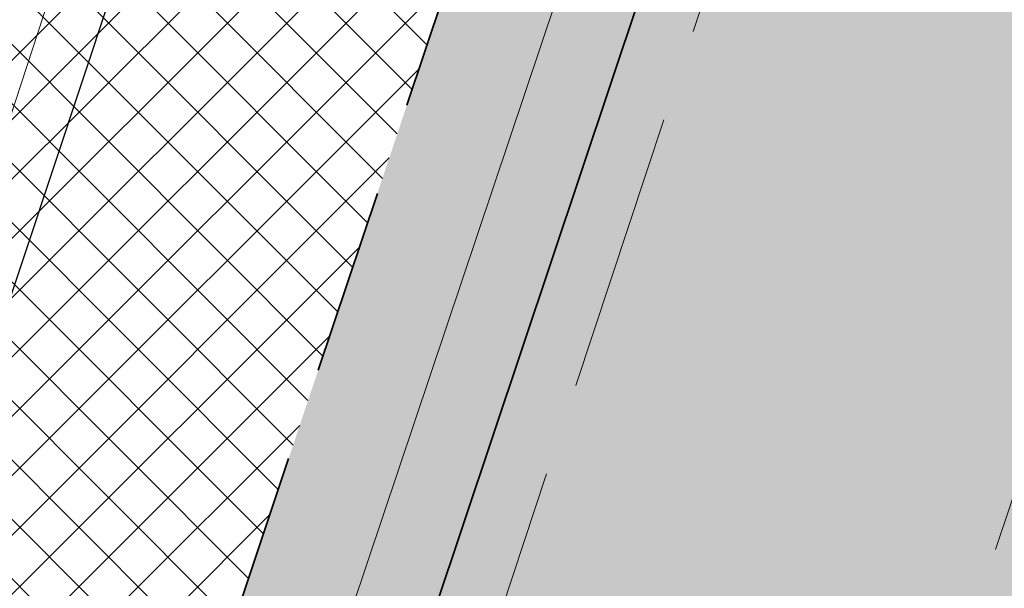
# Model space of a CAD drawing. Header units: metres. Extents: x 6599594 to 6600699, y 5687867 to 5691114.
# Tile 224 of 256: x 6599973.14 to 6599978.42, y 5688941.25 to 5688944.3. Entities that reach past the tile are written whole.
import ezdxf

# ---------------------------------------------------------------- set-up
doc = ezdxf.new("R2010")
doc.units = ezdxf.units.M
doc.header["$MEASUREMENT"] = 0
for name, pattern in [('1', [0]), ('3_EGJE', [2.5, 1.5, -0.3700000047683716, 0.2600001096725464, -0.369999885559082]), ('BUG', [1.5, 1, -0.5]), ('GUK', [2, 1.5, -0.5]), ('GUZ', [1, 0.5, -0.5]), ('L_0_04', [1.5, 1, -0.5]), ('L_0_06', [2, 1.5, -0.5])]:
    doc.linetypes.add(name, pattern=pattern)
for name, color, linetype, lineweight in [('_kolor chodnik', 50, '1', 5), ('_kolor jezdnia', 4, '1', 0), ('_kolor pobocze', 211, '1', 5), ('_kolor zjazdy kostka', 7, '1', 5), ('_kolor ścieżka @ 1', 10, '1', 0), ('_kraweznik', 7, 'CONTINUOUS', 35), ('_kraweznik niski', 150, 'CONTINUOUS', 35), ('_obrzeze', 10, 'BUG', 35), ('_os', 7, '3_EGJE', 13), ('Dzialki', 130, '1', 30), ('Kontury', 252, 'GUK', 9), ('OT_Komunikacja', 7, 'CONTINUOUS', 0), ('OT_ZagospodarowanieTerenu', 7, 'CONTINUOUS', 0), ('Uzytki', 252, 'GUZ', 9)]:
    doc.layers.add(name, color=color, linetype=linetype, lineweight=lineweight)
pattern_1 = [(45, (0, 0), (-0.1414213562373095, 0.1414213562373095), []), (135, (0, 0), (-0.1414213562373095, -0.1414213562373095), [])]

msp = doc.modelspace()

# ---------------------------------------------------------------- hatches: boundary and pattern name
at = {"layer": '_kolor chodnik'}
h = msp.add_hatch(dxfattribs=at)
h.set_pattern_fill('ANSI37', color=256, scale=1.6)
h.set_pattern_definition(pattern_1)
h.paths.add_polyline_path([(6599849.938171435, 5688542.085872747), (6599852.232147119, 5688548.938742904), (6599853.573135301, 5688548.489851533), (6599853.827082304, 5688549.248475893), (6599851.793849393, 5688549.929093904), (6599849.895278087, 5688548.982823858), (6599847.823506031, 5688542.793750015)])
edge = h.paths.add_edge_path()
edge.add_line((6600018.106075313, 5689087.454911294), (6600022.42781917, 5689091.229234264))
edge.add_line((6600022.42781917, 5689091.229234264), (6600020.233254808, 5689093.742094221))
edge.add_line((6600020.233254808, 5689093.742094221), (6600017.159471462, 5689091.057656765))
edge.add_arc((6600023.275194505, 5689085.385140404), 8.34143334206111, 137.1531558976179, 148.8016577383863)
edge.add_line((6600016.140105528, 5689089.706021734), (6600018.106075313, 5689087.454911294))
h.paths.add_polyline_path([(6600038.501784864, 5689187.59229436), (6600037.906968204, 5689187.700586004), (6600037.638296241, 5689186.224843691), (6600038.240083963, 5689186.115282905)])
h.paths.add_polyline_path([(6600069.098302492, 5689360.276020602), (6600068.321239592, 5689360.413462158), (6600068.064048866, 5689358.936495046), (6600068.836639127, 5689358.799546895)])
h.paths.add_polyline_path([(6600082.393785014, 5689362.950258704), (6600082.941124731, 5689366.103121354), (6600081.481377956, 5689366.361351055), (6600080.923159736, 5689363.210828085)])
h.paths.add_polyline_path([(6600074.022236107, 5689388.065861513), (6600072.983907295, 5689388.249860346), (6600072.723374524, 5689386.772538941), (6600073.760538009, 5689386.588865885)])
h.paths.add_polyline_path([(6600105.602402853, 5689486.45426531), (6600106.738797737, 5689489.760539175), (6600105.28818975, 5689490.281952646), (6600104.132785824, 5689486.965912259)])
h.paths.add_polyline_path([(6600132.519778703, 5689678.737346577), (6600131.636986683, 5689678.922259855), (6600131.330470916, 5689677.453953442), (6600132.212256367, 5689677.269208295)])
h.paths.add_polyline_path([(6600156.649397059, 5689798.7449027), (6600156.48800471, 5689797.95886096), (6600157.450195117, 5689797.757316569), (6600157.615023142, 5689798.542205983)])
h.paths.add_polyline_path([(6600189.055358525, 5689948.643107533), (6600187.902868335, 5689948.884512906), (6600187.600024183, 5689947.417400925), (6600188.748131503, 5689947.176379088)])
edge = h.paths.add_edge_path()
edge.add_line((6600204.459383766, 5690032.969035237), (6600204.153258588, 5690031.227801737))
edge.add_arc((6600202.328347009, 5690027.299936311), 4.331100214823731, 41.853001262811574, 65.08011546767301, ccw=False)
edge.add_arc((6600032.903931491, 5690051.979071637), 174.020003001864, 352.8070218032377, 353.495463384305)
edge.add_arc((6600202.372679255, 5690027.343587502), 5.999999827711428, 55.12102442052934, 69.64815978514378)
edge = h.paths.add_edge_path()
edge.add_line((6600205.046027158, 5690040.265402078), (6600204.972740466, 5690038.483452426))
edge.add_arc((6600203.986269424, 5690044.401803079), 5.999999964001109, 279.4630688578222, 294.9140560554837)
edge.add_line((6600206.513819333, 5690038.960158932), (6600206.607027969, 5690041.030672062))
edge.add_arc((6600203.986269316, 5690044.401803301), 4.270000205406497, 284.3702444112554, 307.86193139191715, ccw=False)
edge = h.paths.add_edge_path()
edge.add_arc((6600203.547470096, 5690044.558759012), 6.446878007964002, 324.43500910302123, 356.20133685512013, ccw=False)
edge.add_arc((6600203.986269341, 5690044.401803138), 6.000000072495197, 323.2169970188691, 357.4193489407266)
h.paths.add_polyline_path([(6600208.910055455, 5690121.713696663), (6600208.146285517, 5690121.748120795), (6600207.125602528, 5690121.794124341), (6600209.971605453, 5690121.665851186)])
edge = h.paths.add_edge_path()
edge.add_line((6600238.769818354, 5690481.648294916), (6600240.338176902, 5690490.87374652))
edge.add_line((6600240.338176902, 5690490.87374652), (6600241.251295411, 5690510.829461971))
edge.add_line((6600241.251295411, 5690510.829461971), (6600239.524022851, 5690510.928942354))
edge.add_line((6600239.524022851, 5690510.928942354), (6600238.633343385, 5690491.167757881))
edge.add_line((6600238.633343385, 5690491.167757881), (6600234.579716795, 5690467.661262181))
edge.add_line((6600234.579716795, 5690467.661262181), (6600234.449796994, 5690464.966873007))
edge.add_arc((6600242.443669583, 5690464.607462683), 8.001948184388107, 177.4256737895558, 268.2543056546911)
edge.add_line((6600242.199903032, 5690456.609228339), (6600242.216657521, 5690457.359274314))
edge.add_line((6600242.216657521, 5690457.359274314), (6600242.305257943, 5690458.836738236))
edge.add_arc((6600242.444504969, 5690464.607952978), 5.772894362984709, 177.0298084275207, 268.6178439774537, ccw=False)
edge.add_line((6600236.679365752, 5690464.907083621), (6600236.951876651, 5690470.95443634))
edge.add_line((6600236.951876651, 5690470.95443634), (6600238.15078669, 5690478.210832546))
edge.add_line((6600238.15078669, 5690478.210832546), (6600238.769818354, 5690481.648294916))
h.paths.add_polyline_path([(6600238.769818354, 5690481.648294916), (6600238.15078669, 5690478.210832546), (6600239.670056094, 5690477.930590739), (6600240.266710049, 5690481.376366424)])
edge = h.paths.add_edge_path()
edge.add_line((6600223.366500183, 5690460.339976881), (6600223.278629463, 5690457.997544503))
edge.add_arc((6600220.967166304, 5690465.656339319), 7.999999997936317, 286.7940807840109, 300.2738222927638)
edge.add_line((6600225.000231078, 5690458.747331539), (6600225.240084, 5690461.623695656))
edge.add_arc((6600221.105749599, 5690465.648640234), 5.76999998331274, 293.06724424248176, 315.7681070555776, ccw=False)
edge = h.paths.add_edge_path()
edge.add_arc((6600220.025145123, 5690444.676291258), 5.770000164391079, 37.996647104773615, 59.94382588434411, ccw=False)
edge.add_line((6600224.572175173, 5690448.22839199), (6600224.817793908, 5690451.081798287))
edge.add_arc((6600220.025145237, 5690444.676291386), 7.999999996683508, 53.19588653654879, 68.15166733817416)
edge.add_line((6600223.00235276, 5690452.101669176), (6600222.91504296, 5690449.670427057))
edge = h.paths.add_edge_path()
edge.add_arc((6600221.105749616, 5690465.648640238), 7.999999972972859, 328.0222308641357, 357.0132597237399)
edge.add_line((6600229.094882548, 5690465.23180147), (6600229.218816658, 5690467.593604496))
edge.add_line((6600229.218816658, 5690467.593604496), (6600228.218919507, 5690467.645774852))
edge.add_line((6600228.218919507, 5690467.645774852), (6600227.891778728, 5690461.411918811))
h.paths.add_polyline_path([(6600200.980142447, 5690012.236744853), (6600202.317278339, 5690011.956662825), (6600202.522293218, 5690012.935421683), (6600201.182321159, 5690013.216097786)])
h.paths.add_polyline_path([(6600196.457878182, 5689983.98337835), (6600195.202332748, 5689984.246370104), (6600194.899091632, 5689982.777335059), (6600196.150355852, 5689982.515240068)])
edge = h.paths.add_edge_path()
edge.add_line((6600112.305909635, 5689517.991018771), (6600112.691041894, 5689519.807934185))
edge.add_line((6600112.691041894, 5689519.807934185), (6600113.245521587, 5689522.423769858))
edge.add_line((6600113.245521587, 5689522.423769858), (6600111.553124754, 5689522.782507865))
edge.add_line((6600111.553124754, 5689522.782507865), (6600107.405864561, 5689503.21722655))
edge.add_line((6600107.405864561, 5689503.21722655), (6600099.494506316, 5689480.361667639))
edge.add_line((6600099.494506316, 5689480.361667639), (6600099.182814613, 5689478.891218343))
edge.add_arc((6600107.008997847, 5689477.232359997), 8.000059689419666, 168.0325629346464, 257.7529108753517)
edge.add_line((6600105.311960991, 5689469.414366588), (6600105.784990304, 5689471.593619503))
edge.add_arc((6600107.008927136, 5689477.232314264), 5.769999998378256, 168.0321375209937, 257.7533362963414, ccw=False)
edge.add_line((6600101.364343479, 5689478.42879883), (6600101.647245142, 5689479.76342708))
edge.add_line((6600101.647245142, 5689479.76342708), (6600104.132785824, 5689486.965912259))
edge.add_line((6600104.132785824, 5689486.965912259), (6600105.28818975, 5689490.281952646))
edge.add_line((6600105.28818975, 5689490.281952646), (6600108.240043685, 5689498.809726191))
edge.add_line((6600108.240043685, 5689498.809726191), (6600112.305909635, 5689517.991018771))
h.paths.add_polyline_path([(6600136.009573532, 5689645.499114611), (6600138.333647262, 5689645.012304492), (6600138.661671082, 5689646.578318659), (6600134.869459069, 5689647.372651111)])
at = {"layer": '_kolor jezdnia'}
h = msp.add_hatch(dxfattribs=at)
h.set_pattern_fill('ANSI37', color=4, scale=3.5)
h.set_pattern_definition([(45, (0, 0), (-0.3093592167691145, 0.3093592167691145), []), (135, (0, 0), (-0.3093592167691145, -0.3093592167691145), [])])
edge = h.paths.add_edge_path()
edge.add_line((6599833.066047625, 5688539.933393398), (6599850.649511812, 5688527.983462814))
edge.add_arc((6599857.337592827, 5688536.653968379), 10.95025544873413, 169.5012687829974, 232.3548431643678, ccw=False)
edge.add_arc((6599858.085851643, 5688536.618142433), 11.69295282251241, 162.2507788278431, 169.9967502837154, ccw=False)
edge.add_line((6599846.949484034, 5688540.182754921), (6599847.823506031, 5688542.793750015))
edge.add_line((6599847.823506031, 5688542.793750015), (6599849.895278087, 5688548.982823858))
edge.add_line((6599849.895278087, 5688548.982823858), (6599852.434748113, 5688556.56906746))
edge.add_line((6599852.434748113, 5688556.56906746), (6599928.48625871, 5688783.760284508))
edge.add_line((6599928.48625871, 5688783.760284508), (6599931.025728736, 5688791.34652811))
edge.add_line((6599931.025728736, 5688791.34652811), (6599996.657773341, 5688987.411326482))
edge.add_line((6599996.657773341, 5688987.411326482), (6599999.197243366, 5688994.997570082))
edge.add_line((6599999.197243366, 5688994.997570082), (6600021.930100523, 5689062.908193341))
edge.add_line((6600021.930100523, 5689062.908193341), (6600017.620224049, 5689067.371531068))
edge.add_line((6600017.620224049, 5689067.371531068), (6600016.714558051, 5689064.654078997))
edge.add_line((6600016.714558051, 5689064.654078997), (6600012.423620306, 5689051.835617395))
edge.add_line((6600012.423620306, 5689051.835617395), (6600009.884150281, 5689044.249373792))
edge.add_line((6600009.884150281, 5689044.249373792), (6599977.53516164, 5688947.612159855))
edge.add_line((6599977.53516164, 5688947.612159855), (6599974.995691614, 5688940.025916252))
edge.add_line((6599974.995691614, 5688940.025916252), (6599942.096912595, 5688841.746295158))
edge.add_line((6599942.096912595, 5688841.746295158), (6599939.557442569, 5688834.160051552))
edge.add_line((6599939.557442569, 5688834.160051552), (6599882.679288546, 5688664.246042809))
edge.add_line((6599882.679288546, 5688664.246042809), (6599880.139818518, 5688656.659799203))
edge.add_line((6599880.139818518, 5688656.659799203), (6599852.46454386, 5688573.984527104))
edge.add_line((6599852.46454386, 5688573.984527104), (6599842.470137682, 5688544.127903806))
edge.add_arc((6599835.706422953, 5688546.652910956), 7.219660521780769, 248.5480913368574, 339.52856074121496, ccw=False)
h.paths.add_polyline_path([(6600044.653202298, 5689172.271628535), (6600046.276244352, 5689181.431901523), (6600047.759199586, 5689189.801539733), (6600051.0603021, 5689208.432603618), (6600052.368792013, 5689215.817578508), (6600054.808584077, 5689229.587499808), (6600056.11707399, 5689236.972474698), (6600057.346666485, 5689243.912161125), (6600058.655146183, 5689251.297078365), (6600058.831439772, 5689252.292060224), (6600060.098987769, 5689259.445963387), (6600060.139929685, 5689259.677035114), (6600061.407468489, 5689266.830886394), (6600072.329030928, 5689328.470998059), (6600073.637511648, 5689335.855921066), (6600077.337304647, 5689356.73715072), (6600078.820259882, 5689365.106788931), (6600081.142794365, 5689378.214921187), (6600082.538516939, 5689386.092227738), (6600095.187867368, 5689457.483787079), (6600091.082877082, 5689465.8405575), (6600089.043088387, 5689454.328211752), (6600087.870641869, 5689447.711051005), (6600087.560133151, 5689445.958573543), (6600086.562151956, 5689440.326076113), (6600082.433200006, 5689417.022719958), (6600080.95024477, 5689408.65308175), (6600077.202698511, 5689387.502337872), (6600075.719743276, 5689379.132699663), (6600073.469199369, 5689366.430874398), (6600071.986244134, 5689358.061236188), (6600069.98686466, 5689346.776955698), (6600068.591142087, 5689338.899649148), (6600065.559290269, 5689321.78820693), (6600064.163567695, 5689313.910900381), (6600059.719426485, 5689288.828650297), (6600058.323703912, 5689280.951343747), (6600057.563846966, 5689276.662793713), (6600056.168124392, 5689268.785487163), (6600054.804920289, 5689261.091711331), (6600053.409197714, 5689253.21440478), (6600053.264817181, 5689252.399536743), (6600051.869094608, 5689244.522230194), (6600051.183555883, 5689240.653124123), (6600049.787833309, 5689232.775817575), (6600046.593849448, 5689214.749319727), (6600045.198126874, 5689206.872013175), (6600044.41754409, 5689202.466488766), (6600042.934588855, 5689194.096850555), (6600036.429952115, 5689157.38538759), (6600034.946996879, 5689149.01574938), (6600030.579776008, 5689124.367629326), (6600027.529365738, 5689107.151445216), (6600024.895072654, 5689094.014582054), (6600030.583685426, 5689094.264316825), (6600032.945013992, 5689106.191885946), (6600043.170247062, 5689163.901990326)])
edge = h.paths.add_edge_path()
edge.add_line((6600111.106812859, 5689535.144351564), (6600111.256844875, 5689535.85214863))
edge.add_line((6600111.256844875, 5689535.85214863), (6600112.915748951, 5689543.678261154))
edge.add_line((6600112.915748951, 5689543.678261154), (6600117.304772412, 5689564.384094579))
edge.add_line((6600117.304772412, 5689564.384094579), (6600119.067357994, 5689572.699339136))
edge.add_line((6600119.067357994, 5689572.699339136), (6600120.087667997, 5689577.512794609))
edge.add_line((6600120.087667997, 5689577.512794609), (6600121.642890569, 5689584.849775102))
edge.add_line((6600121.642890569, 5689584.849775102), (6600128.436769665, 5689616.900852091))
edge.add_line((6600128.436769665, 5689616.900852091), (6600129.991992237, 5689624.237832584))
edge.add_line((6600129.991992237, 5689624.237832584), (6600132.660554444, 5689636.827148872))
edge.add_line((6600132.660554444, 5689636.827148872), (6600133.208838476, 5689639.444704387))
edge.add_line((6600133.208838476, 5689639.444704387), (6600134.848957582, 5689647.274775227))
edge.add_line((6600134.848957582, 5689647.274775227), (6600138.97649476, 5689666.979995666))
edge.add_line((6600138.97649476, 5689666.979995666), (6600140.51410642, 5689674.320687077))
edge.add_line((6600140.51410642, 5689674.320687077), (6600145.209128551, 5689696.735129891))
edge.add_line((6600145.209128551, 5689696.735129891), (6600146.746740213, 5689704.075821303))
edge.add_line((6600146.746740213, 5689704.075821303), (6600151.462308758, 5689726.588354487))
edge.add_line((6600151.462308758, 5689726.588354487), (6600152.999920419, 5689733.929045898))
edge.add_line((6600152.999920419, 5689733.929045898), (6600155.244070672, 5689744.642813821))
edge.add_line((6600155.244070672, 5689744.642813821), (6600156.781682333, 5689751.983505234))
edge.add_line((6600156.781682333, 5689751.983505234), (6600161.635515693, 5689775.156126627))
edge.add_line((6600161.635515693, 5689775.156126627), (6600163.378142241, 5689783.475576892))
edge.add_line((6600163.378142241, 5689783.475576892), (6600163.850769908, 5689785.731942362))
edge.add_line((6600163.850769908, 5689785.731942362), (6600167.028500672, 5689800.902704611))
edge.add_line((6600167.028500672, 5689800.902704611), (6600179.49088801, 5689860.399222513))
edge.add_line((6600179.49088801, 5689860.399222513), (6600181.233514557, 5689868.718672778))
edge.add_line((6600181.233514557, 5689868.718672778), (6600181.84713393, 5689871.648144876))
edge.add_line((6600181.84713393, 5689871.648144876), (6600183.384745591, 5689878.988836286))
edge.add_line((6600183.384745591, 5689878.988836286), (6600184.935818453, 5689886.393792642))
edge.add_line((6600184.935818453, 5689886.393792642), (6600186.575937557, 5689894.223863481))
edge.add_line((6600186.575937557, 5689894.223863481), (6600194.05133812, 5689929.912074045))
edge.add_line((6600194.05133812, 5689929.912074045), (6600195.691457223, 5689937.742144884))
edge.add_line((6600195.691457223, 5689937.742144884), (6600202.915799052, 5689972.231779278))
edge.add_line((6600202.915799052, 5689972.231779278), (6600204.555918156, 5689980.061850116))
edge.add_line((6600204.555918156, 5689980.061850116), (6600206.062781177, 5689987.255744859))
edge.add_line((6600206.062781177, 5689987.255744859), (6600207.702900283, 5689995.085815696))
edge.add_line((6600207.702900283, 5689995.085815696), (6600210.232559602, 5690007.162628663))
edge.add_line((6600210.232559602, 5690007.162628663), (6600211.694938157, 5690014.144150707))
edge.add_arc((6600028.177652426, 5690052.584442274), 187.5000004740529, 348.1696294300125, 357.4195276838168)
edge.add_line((6600215.487522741, 5690044.142720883), (6600208.310270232, 5690026.480446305))
edge.add_arc((6600032.903933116, 5690051.97907145), 177.2500013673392, 348.1696294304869, 351.7289130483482, ccw=False)
edge.add_line((6600206.38894146, 5690015.640182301), (6600205.966941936, 5690013.625519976))
edge.add_line((6600205.966941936, 5690013.625519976), (6600204.326822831, 5690005.795449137))
edge.add_line((6600204.326822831, 5690005.795449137), (6600197.076961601, 5689971.183982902))
edge.add_line((6600197.076961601, 5689971.183982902), (6600195.334335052, 5689962.864532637))
edge.add_line((6600195.334335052, 5689962.864532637), (6600193.44722506, 5689953.855305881))
edge.add_line((6600193.44722506, 5689953.855305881), (6600191.909227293, 5689946.512771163))
edge.add_line((6600191.909227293, 5689946.512771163), (6600185.496844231, 5689915.899498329))
edge.add_line((6600185.496844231, 5689915.899498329), (6600183.856521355, 5689908.068454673))
edge.add_line((6600183.856521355, 5689908.068454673), (6600182.066605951, 5689899.523243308))
edge.add_line((6600182.066605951, 5689899.523243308), (6600180.32407057, 5689891.204228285))
edge.add_line((6600180.32407057, 5689891.204228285), (6600174.320344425, 5689862.541919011))
edge.add_line((6600174.320344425, 5689862.541919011), (6600172.577809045, 5689854.222903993))
edge.add_line((6600172.577809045, 5689854.222903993), (6600163.663810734, 5689811.666703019))
edge.add_line((6600163.663810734, 5689811.666703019), (6600162.023782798, 5689803.837067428))
edge.add_line((6600162.023782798, 5689803.837067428), (6600160.924220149, 5689798.587659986))
edge.add_line((6600160.924220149, 5689798.587659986), (6600159.279208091, 5689790.734229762))
edge.add_line((6600159.279208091, 5689790.734229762), (6600157.107250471, 5689780.365115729))
edge.add_line((6600157.107250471, 5689780.365115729), (6600155.462238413, 5689772.511685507))
edge.add_line((6600155.462238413, 5689772.511685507), (6600153.380318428, 5689762.572418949))
edge.add_line((6600153.380318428, 5689762.572418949), (6600151.735124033, 5689754.718118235))
edge.add_line((6600151.735124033, 5689754.718118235), (6600148.586504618, 5689739.686336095))
edge.add_line((6600148.586504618, 5689739.686336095), (6600146.885007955, 5689731.563243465))
edge.add_line((6600146.885007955, 5689731.563243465), (6600141.75088822, 5689707.052510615))
edge.add_line((6600141.75088822, 5689707.052510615), (6600140.110896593, 5689699.223048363))
edge.add_line((6600140.110896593, 5689699.223048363), (6600133.483561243, 5689667.583574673))
edge.add_line((6600133.483561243, 5689667.583574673), (6600131.860394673, 5689659.834436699))
edge.add_line((6600131.860394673, 5689659.834436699), (6600131.740984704, 5689659.26436315))
edge.add_line((6600131.740984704, 5689659.26436315), (6600130.117814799, 5689651.515209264))
edge.add_line((6600130.117814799, 5689651.515209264), (6600127.27873359, 5689637.961189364))
edge.add_line((6600127.27873359, 5689637.961189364), (6600126.924568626, 5689636.290366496))
edge.add_line((6600126.924568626, 5689636.290366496), (6600125.166244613, 5689627.995226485))
edge.add_line((6600125.166244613, 5689627.995226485), (6600118.009503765, 5689594.232298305))
edge.add_line((6600118.009503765, 5689594.232298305), (6600116.25117975, 5689585.937158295))
edge.add_line((6600116.25117975, 5689585.937158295), (6600113.665314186, 5689573.737975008))
edge.add_line((6600113.665314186, 5689573.737975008), (6600111.898534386, 5689565.402943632))
edge.add_line((6600111.898534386, 5689565.402943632), (6600104.889982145, 5689532.339115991))
edge.add_line((6600104.889982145, 5689532.339115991), (6600103.22663594, 5689524.492047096))
edge.add_line((6600103.22663594, 5689524.492047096), (6600096.623876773, 5689493.342605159))
edge.add_line((6600096.623876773, 5689493.342605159), (6600094.968986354, 5689485.535427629))
edge.add_line((6600094.968986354, 5689485.535427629), (6600094.300101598, 5689482.379870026))
edge.add_line((6600094.300101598, 5689482.379870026), (6600099.182814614, 5689478.891218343))
edge.add_line((6600099.182814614, 5689478.891218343), (6600099.494506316, 5689480.361667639))
edge.add_line((6600099.494506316, 5689480.361667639), (6600111.106812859, 5689535.144351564))
edge = h.paths.add_edge_path()
edge.add_arc((6600239.213891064, 5690851.400367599), 10.00000000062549, -2.8342403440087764, 76.13703556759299, ccw=False)
edge.add_line((6600249.201658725, 5690850.905901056), (6600249.082723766, 5690848.503524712))
edge.add_line((6600249.082723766, 5690848.503524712), (6600247.016487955, 5690806.767468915))
edge.add_line((6600247.016487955, 5690806.767468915), (6600246.092398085, 5690789.152178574))
edge.add_line((6600246.092398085, 5690789.152178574), (6600233.768116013, 5690572.015170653))
edge.add_line((6600233.768116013, 5690572.015170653), (6600228.959056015, 5690465.296202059))
edge.add_line((6600228.959056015, 5690465.296202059), (6600234.588724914, 5690465.017134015))
edge.add_line((6600234.588724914, 5690465.017134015), (6600239.262540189, 5690571.767576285))
edge.add_line((6600239.262540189, 5690571.767576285), (6600252.50503885, 5690806.400146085))
edge.add_line((6600252.50503885, 5690806.400146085), (6600254.569211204, 5690848.094521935))
edge.add_arc((6600262.559425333, 5690847.6989487), 7.999999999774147, 76.13703557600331, 177.1657596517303, ccw=False)
edge.add_line((6600264.476229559, 5690855.465921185), (6600241.609896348, 5690861.109083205))
edge = h.paths.add_edge_path()
edge.add_line((6600250.031475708, 5690451.625307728), (6600250.231741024, 5690455.772579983))
edge.add_line((6600250.231741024, 5690455.772579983), (6600246.257763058, 5690456.417303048))
edge.add_line((6600246.257763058, 5690456.417303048), (6600242.171761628, 5690456.61060902))
edge.add_arc((6600242.563100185, 5690464.586983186), 7.985968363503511, 176.9123644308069, 267.1911945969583, ccw=False)
edge.add_line((6600234.588724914, 5690465.017134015), (6600228.959056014, 5690465.296202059))
edge.add_arc((6600220.965133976, 5690465.657286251), 8.002072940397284, 267.8289300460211, 357.413716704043, ccw=False)
edge.add_line((6600220.661989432, 5690457.660957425), (6600212.406915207, 5690458.119572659))
edge.add_line((6600212.406915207, 5690458.119572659), (6600208.431872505, 5690457.817501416))
edge.add_line((6600208.431872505, 5690457.817501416), (6600208.233912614, 5690454.548331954))
edge.add_line((6600208.233912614, 5690454.548331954), (6600212.129565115, 5690453.127270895))
edge.add_line((6600212.129565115, 5690453.127270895), (6600218.640548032, 5690452.76554962))
edge.add_line((6600218.640548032, 5690452.76554962), (6600216.486747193, 5690452.885205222))
edge.add_line((6600216.486747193, 5690452.885205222), (6600220.468905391, 5690452.663974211))
edge.add_arc((6600220.025145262, 5690444.676291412), 7.99999997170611, -0.3386579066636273, 86.8201700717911, ccw=False)
edge.add_line((6600228.025005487, 5690444.629006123), (6600227.803602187, 5690439.649256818))
edge.add_line((6600227.803602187, 5690439.649256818), (6600226.885525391, 5690435.936828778))
edge.add_line((6600226.885525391, 5690435.936828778), (6600225.534849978, 5690405.967249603))
edge.add_line((6600225.534849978, 5690405.967249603), (6600226.115199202, 5690402.187514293))
edge.add_line((6600226.115199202, 5690402.187514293), (6600213.445139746, 5690121.008786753))
edge.add_line((6600213.445139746, 5690121.008786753), (6600213.352800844, 5690118.960058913))
edge.add_line((6600213.352800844, 5690118.960058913), (6600209.980184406, 5690044.131649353))
edge.add_arc((6600203.98626942, 5690044.401803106), 5.999999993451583, 257.4162346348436, 357.41934921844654, ccw=False)
edge.add_line((6600202.679069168, 5690038.545931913), (6600201.589735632, 5690033.666039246))
edge.add_line((6600201.589735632, 5690033.666039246), (6600203.67987942, 5690033.199458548))
edge.add_arc((6600202.372679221, 5690027.343587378), 5.999999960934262, -8.27108729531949, 77.41623506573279, ccw=False)
edge.add_line((6600208.310270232, 5690026.480446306), (6600215.487522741, 5690044.142720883))
edge.add_line((6600215.487522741, 5690044.142720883), (6600216.199687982, 5690059.9446614))
edge.add_line((6600216.199687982, 5690059.9446614), (6600216.537356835, 5690067.437056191))
edge.add_line((6600216.537356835, 5690067.437056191), (6600223.893528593, 5690230.66011469))
edge.add_line((6600223.893528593, 5690230.66011469), (6600224.231197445, 5690238.152509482))
edge.add_line((6600224.231197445, 5690238.152509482), (6600233.507835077, 5690443.987992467))
edge.add_arc((6600241.499722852, 5690443.627812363), 7.999999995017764, 87.29208981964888, 177.4195277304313, ccw=False)
edge.add_line((6600241.877677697, 5690451.618879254), (6600246.021541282, 5690451.422886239))
edge.add_line((6600246.021541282, 5690451.422886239), (6600246.427694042, 5690451.44338883))
edge.add_line((6600246.427694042, 5690451.44338883), (6600246.79397003, 5690451.461878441))
edge.add_line((6600246.79397003, 5690451.461878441), (6600250.031475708, 5690451.625307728))
edge = h.paths.add_edge_path()
edge.add_line((6600007.33756506, 5689086.20374581), (6600006.980466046, 5689080.740822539))
edge.add_line((6600006.980466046, 5689080.740822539), (6600007.229745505, 5689080.720859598))
edge.add_line((6600007.229745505, 5689080.720859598), (6600008.093335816, 5689080.601653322))
edge.add_line((6600008.093335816, 5689080.601653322), (6600008.702681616, 5689080.53831051))
edge.add_arc((6600008.140193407, 5689070.554142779), 9.999999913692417, -18.557800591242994, 86.77547804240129, ccw=False)
edge.add_line((6600017.620224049, 5689067.371531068), (6600021.930100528, 5689062.908193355))
edge.add_arc((6599734.83819726, 5689159.011261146), 302.7499967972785, 341.4922000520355, 343.8640860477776)
edge.add_arc((6600034.895369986, 5689072.315877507), 9.581213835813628, 98.63328270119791, 164.5273290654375, ccw=False)
edge.add_line((6600033.457137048, 5689081.788529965), (6600033.832640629, 5689081.798737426))
edge.add_line((6600033.832640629, 5689081.798737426), (6600034.422462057, 5689082.05700874))
edge.add_line((6600034.422462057, 5689082.05700874), (6600036.833623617, 5689082.139040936))
edge.add_line((6600036.833623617, 5689082.139040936), (6600036.730225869, 5689087.148851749))
edge.add_line((6600036.730225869, 5689087.148851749), (6600036.579860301, 5689087.134303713))
edge.add_arc((6600036.479565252, 5689093.136286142), 6.002820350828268, 169.1687651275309, 270.9573417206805, ccw=False)
edge.add_line((6600030.583685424, 5689094.264316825), (6600024.895072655, 5689094.014582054))
edge.add_arc((6600015.200558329, 5689096.162123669), 9.929528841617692, 271.0943432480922, 347.5094668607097, ccw=False)
edge.add_arc((6600014.909438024, 5689089.646776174), 3.446070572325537, 264.4236009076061, 278.0194998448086, ccw=False)
edge.add_line((6600014.574573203, 5689086.217014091), (6600014.299554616, 5689086.232508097))
edge.add_line((6600014.299554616, 5689086.232508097), (6600010.474232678, 5689086.448019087))
edge.add_line((6600010.474232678, 5689086.448019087), (6600007.33756506, 5689086.20374581))
edge = h.paths.add_edge_path()
edge.add_line((6600105.490725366, 5689463.953528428), (6600106.927559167, 5689464.047234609))
edge.add_line((6600106.927559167, 5689464.047234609), (6600107.835, 5689468.66))
edge.add_line((6600107.835, 5689468.66), (6600105.311960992, 5689469.414366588))
edge.add_arc((6600107.008997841, 5689477.232359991), 8.000059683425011, 168.0325628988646, 257.75291091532, ccw=False)
edge.add_line((6600099.182814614, 5689478.891218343), (6600094.300101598, 5689482.379870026))
edge.add_arc((6600586.245114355, 5689378.104238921), 502.8750369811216, 168.032376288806, 169.9522165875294)
edge.add_line((6600091.082877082, 5689465.8405575), (6600095.187867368, 5689457.483787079))
edge.add_arc((6600103.065173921, 5689456.088064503), 8.000000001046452, 77.7533362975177, 169.9524553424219, ccw=False)
edge.add_line((6600104.762140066, 5689463.906012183), (6600105.490725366, 5689463.953528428))
at = {"layer": '_kolor pobocze'}
h = msp.add_hatch(dxfattribs=at)
h.set_pattern_fill('ANSI37', color=256, scale=1.6)
h.set_pattern_definition(pattern_1)
edge = h.paths.add_edge_path()
edge.add_line((6600035.926965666, 5689101.569442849), (6600036.046865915, 5689102.311543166))
edge.add_arc((6600058.171848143, 5689233.778275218), 133.3154772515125, 259.4578941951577, 260.4470163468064, ccw=False)
edge.add_line((6600033.780707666, 5689102.713067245), (6600032.142559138, 5689101.847662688))
edge.add_arc((6599734.838175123, 5689159.011266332), 302.7500195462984, 347.6801154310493, 349.11639019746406, ccw=False)
edge.add_arc((6600036.478170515, 5689093.133441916), 6.000000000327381, 167.68011541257, 271.5571101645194)
edge.add_line((6600036.64121064, 5689087.1356575), (6600036.730491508, 5689087.137804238))
edge.add_line((6600036.730491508, 5689087.137804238), (6600036.712463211, 5689087.887583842))
edge.add_line((6600036.712463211, 5689087.887583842), (6600036.559840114, 5689087.884077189))
edge.add_arc((6600036.482532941, 5689093.14290691), 5.259397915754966, 170.6455005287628, 270.8422131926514, ccw=False)
edge.add_arc((6600545.796425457, 5688991.216220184), 524.6691769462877, 167.9170060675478, 168.7028219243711, ccw=False)
edge.add_line((6600032.751078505, 5689101.044345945), (6600034.011432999, 5689101.917298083))
edge.add_line((6600034.011432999, 5689101.917298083), (6600035.926965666, 5689101.569442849))
edge = h.paths.add_edge_path()
edge.add_line((6600002.828843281, 5688994.032881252), (6600003.066918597, 5688994.74409159))
edge.add_line((6600003.066918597, 5688994.74409159), (6600001.227880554, 5688995.359703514))
edge.add_line((6600001.227880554, 5688995.359703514), (6600000.55876659, 5688996.702196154))
edge.add_line((6600000.55876659, 5688996.702196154), (6600022.641310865, 5689062.67011804))
edge.add_arc((6599734.838193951, 5689159.011262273), 303.5000002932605, 341.4922000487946, 343.8640860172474)
edge.add_arc((6600035.267451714, 5689072.092773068), 9.250000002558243, 91.55711016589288, 163.8640860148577, ccw=False)
edge.add_line((6600035.016098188, 5689081.339357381), (6600036.868703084, 5689081.389717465))
edge.add_line((6600036.868703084, 5689081.389717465), (6600036.850674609, 5689082.139504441))
edge.add_line((6600036.850674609, 5689082.139504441), (6600034.99571817, 5689082.089080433))
edge.add_arc((6600035.267451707, 5689072.092773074), 9.999999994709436, 91.55711014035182, 163.8640860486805)
edge.add_arc((6599734.838192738, 5689159.011262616), 302.7500015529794, 341.4922000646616, 343.8640860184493, ccw=False)
edge.add_line((6600021.930100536, 5689062.908193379), (6599999.748942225, 5688996.645678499))
edge.add_line((6599999.748942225, 5688996.645678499), (6600000.695212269, 5688994.747107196))
edge.add_line((6600000.695212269, 5688994.747107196), (6600002.828843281, 5688994.032881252))
h.paths.add_polyline_path([(6599971.7492186, 5688907.297112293), (6599971.084233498, 5688908.631320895), (6599997.822068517, 5688988.526766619), (6599999.164561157, 5688989.195880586), (6600001.003599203, 5688988.580268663), (6600001.241674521, 5688989.291479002), (6599999.108043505, 5688990.005704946), (6599997.209472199, 5688989.059434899), (6599970.270280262, 5688908.583087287), (6599971.216550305, 5688906.684515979), (6599973.350181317, 5688905.970290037), (6599973.588256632, 5688906.681500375)])
h.paths.add_polyline_path([(6599932.504667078, 5688790.060553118), (6599931.835553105, 5688791.403045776), (6599968.343406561, 5688900.4641754), (6599969.685899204, 5688901.133289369), (6599971.524937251, 5688900.517677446), (6599971.763012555, 5688901.228887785), (6599969.629381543, 5688901.94311373), (6599967.730810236, 5688900.996843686), (6599931.025728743, 5688791.34652811), (6599931.971998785, 5688789.447956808), (6599934.105629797, 5688788.73373086), (6599934.343705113, 5688789.4449412)])
at = {"layer": '_kolor zjazdy kostka'}
h = msp.add_hatch(dxfattribs=at)
h.set_pattern_fill('ANSI37', color=256, scale=1.6)
h.set_pattern_definition(pattern_1)
h.paths.add_polyline_path([(6600244.137440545, 5690813.934732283), (6600242.369522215, 5690814.022127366), (6600242.097568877, 5690808.528921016), (6600243.865482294, 5690808.441426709)])
h.paths.add_polyline_path([(6600247.012128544, 5690806.679412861), (6600247.442736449, 5690815.377295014), (6600247.393289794, 5690814.378518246), (6600247.113277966, 5690808.722537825)])
h.paths.add_polyline_path([(6600242.297085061, 5690788.088808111), (6600240.958726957, 5690788.155683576), (6600240.648818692, 5690782.664569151), (6600241.987258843, 5690782.599147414)])
h.paths.add_polyline_path([(6600245.558275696, 5690780.919298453), (6600246.037231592, 5690789.405686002), (6600244.985820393, 5690788.453468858), (6600244.612601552, 5690781.981345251)])
h.paths.add_polyline_path([(6600241.348405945, 5690723.711515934), (6600242.272017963, 5690722.691689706), (6600242.749709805, 5690731.155680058), (6600241.698138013, 5690730.203317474), (6600241.472690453, 5690726.27550499)])
h.paths.add_polyline_path([(6600225.772794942, 5690394.589141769), (6600224.731429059, 5690393.637598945), (6600224.461246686, 5690387.644646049), (6600225.412923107, 5690386.603142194)])
h.paths.add_polyline_path([(6600223.012390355, 5690333.280720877), (6600223.372595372, 5690341.272607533), (6600222.32835346, 5690340.318436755), (6600222.058239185, 5690334.324941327)])
h.paths.add_polyline_path([(6600215.496388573, 5690166.390602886), (6600215.856593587, 5690174.382489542), (6600214.812834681, 5690173.428760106), (6600214.542018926, 5690167.435062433)])
h.paths.add_polyline_path([(6600212.446537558, 5690121.053392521), (6600213.399499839, 5690120.010473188), (6600213.788744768, 5690128.503024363), (6600212.745135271, 5690127.54943145)])
h.paths.add_polyline_path([(6600209.977420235, 5690121.665589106), (6600210.225142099, 5690127.162117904), (6600207.346107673, 5690127.291879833), (6600207.119593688, 5690121.794395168)])
h.paths.add_polyline_path([(6600207.950178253, 5690070.725854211), (6600204.880846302, 5690070.828947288), (6600204.643784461, 5690065.333808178), (6600207.702521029, 5690065.204598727)])
h.paths.add_polyline_path([(6600200.981479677, 5690012.236464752), (6600199.969248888, 5690007.339980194), (6600201.282587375, 5690007.064882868), (6600202.31726072, 5690011.956666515)])
h.paths.add_polyline_path([(6600193.613960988, 5689970.406358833), (6600192.398010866, 5689970.660657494), (6600191.286205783, 5689965.274578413), (6600192.486379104, 5689965.023185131)])
h.paths.add_polyline_path([(6600189.061271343, 5689948.671423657), (6600189.98413328, 5689953.050774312), (6600188.818902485, 5689953.32186217), (6600187.908781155, 5689948.91282903)])
h.paths.add_polyline_path([(6600180.976201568, 5689915.317449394), (6600179.952861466, 5689910.421322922), (6600181.008474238, 5689910.200199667), (6600182.033843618, 5689915.09540201)])
h.paths.add_polyline_path([(6600176.508279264, 5689893.538690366), (6600177.476023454, 5689893.335973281), (6600178.603605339, 5689898.719146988), (6600177.636002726, 5689898.922290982)])
h.paths.add_polyline_path([(6600179.28182965, 5689859.401159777), (6600180.522246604, 5689860.211927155), (6600181.057490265, 5689860.561775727), (6600183.598022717, 5689860.029600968), (6600184.726606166, 5689865.412570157), (6600182.186324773, 5689865.943033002), (6600181.604764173, 5689866.832779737), (6600181.024456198, 5689867.720610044)])
h.paths.add_polyline_path([(6600160.200810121, 5689810.862606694), (6600159.232772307, 5689811.065842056), (6600158.207991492, 5689806.171529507), (6600159.175735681, 5689805.968812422)])
h.paths.add_polyline_path([(6600156.49391753, 5689797.987177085), (6600155.463416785, 5689793.068691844), (6600156.431160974, 5689792.865974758), (6600157.461419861, 5689797.784520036)])
edge = h.paths.add_edge_path()
edge.add_arc((6600173.111981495, 5689800.679690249), 5.999999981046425, 204.673115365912, 239.5411154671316, ccw=False)
edge.add_arc((6600173.162096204, 5689800.685330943), 6.047914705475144, 168.3203586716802, 204.5234866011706, ccw=False)
edge.add_line((6600167.239404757, 5689801.9096668), (6600163.651667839, 5689784.781499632))
edge.add_arc((6600169.524220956, 5689783.551410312), 5.999999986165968, 139.2146049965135, 168.1696294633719, ccw=False)
edge.add_arc((6600169.524220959, 5689783.551410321), 5.999999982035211, 96.80962310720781, 139.2146050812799, ccw=False)
edge.add_line((6600168.812796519, 5689789.509083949), (6600170.070461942, 5689795.507731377))
h.paths.add_polyline_path([(6600163.526364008, 5689776.866746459), (6600166.051243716, 5689776.337874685), (6600167.179826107, 5689781.720838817), (6600164.653945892, 5689782.249920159), (6600163.941148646, 5689783.340449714), (6600163.493329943, 5689784.025580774), (6600161.750703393, 5689775.706130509), (6600162.438017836, 5689776.155376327)])
h.paths.add_polyline_path([(6600152.614191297, 5689774.643430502), (6600153.639138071, 5689779.536616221), (6600152.646757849, 5689779.744928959), (6600151.646447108, 5689774.846147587)])
h.paths.add_polyline_path([(6600150.121074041, 5689767.466820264), (6600148.177624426, 5689758.16795459), (6600149.115997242, 5689757.971390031), (6600151.066362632, 5689767.268392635)])
h.paths.add_polyline_path([(6600142.970741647, 5689739.332500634), (6600141.888449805, 5689734.142420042), (6600144.036614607, 5689733.695518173), (6600145.123068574, 5689738.882330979)])
h.paths.add_polyline_path([(6600136.256357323, 5689701.052153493), (6600137.154085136, 5689700.864096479), (6600138.287960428, 5689706.274871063), (6600137.386492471, 5689706.464182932)])
h.paths.add_polyline_path([(6600130.081494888, 5689667.099389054), (6600129.212847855, 5689667.281639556), (6600128.083282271, 5689661.898895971), (6600128.953953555, 5689661.716447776)])
h.paths.add_polyline_path([(6600128.397394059, 5689659.030340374), (6600127.554144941, 5689659.207226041), (6600126.49340855, 5689653.810049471), (6600127.269860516, 5689653.647397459)])
h.paths.add_polyline_path([(6600134.990411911, 5689640.633636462), (6600137.30714639, 5689640.148363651), (6600138.339560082, 5689645.040620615), (6600136.015486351, 5689645.500958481), (6600135.435178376, 5689646.388788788), (6600134.8548704, 5689647.276619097), (6600133.214751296, 5689639.446548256), (6600134.102581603, 5689640.026856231)])
h.paths.add_polyline_path([(6600122.164164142, 5689634.294831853), (6600121.024067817, 5689628.914244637), (6600122.015114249, 5689628.705875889), (6600123.155614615, 5689634.086346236)])
h.paths.add_polyline_path([(6600114.54207576, 5689593.450769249), (6600113.493359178, 5689593.398339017), (6600112.364315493, 5689588.045694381), (6600113.29076438, 5689587.54753241)])
h.paths.add_polyline_path([(6600110.194543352, 5689572.941097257), (6600109.20781945, 5689573.148880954), (6600108.067717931, 5689567.768269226), (6600109.05014319, 5689567.535215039)])
h.paths.add_polyline_path([(6600119.083213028, 5689565.540446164), (6600119.089125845, 5689565.542290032), (6600121.462438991, 5689565.065690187), (6600122.598093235, 5689570.447168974), (6600120.229622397, 5689570.949214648), (6600119.651446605, 5689571.8119627), (6600119.073270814, 5689572.727655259), (6600117.310757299, 5689564.412754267)])
h.paths.add_polyline_path([(6600101.698666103, 5689532.937884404), (6600100.730666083, 5689533.141679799), (6600099.694214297, 5689528.250234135), (6600100.669121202, 5689528.045267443)])
h.paths.add_polyline_path([(6600094.064021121, 5689496.827028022), (6600093.080194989, 5689497.033910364), (6600092.036590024, 5689492.143967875), (6600093.038865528, 5689491.933250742)])
h.paths.add_polyline_path([(6600083.709836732, 5689453.74980843), (6600082.738586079, 5689448.336231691), (6600084.647281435, 5689448.027407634), (6600085.606840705, 5689453.416583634)])
h.paths.add_polyline_path([(6600084.434394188, 5689446.82589514), (6600083.348896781, 5689447.018140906), (6600082.567374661, 5689442.58660872), (6600083.649300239, 5689442.394910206)])
h.paths.add_polyline_path([(6600078.04194071, 5689410.721110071), (6600078.996952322, 5689416.137564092), (6600078.054833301, 5689416.304853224), (6600077.111232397, 5689410.886043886)])
h.paths.add_polyline_path([(6600072.911565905, 5689386.768652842), (6600071.960466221, 5689381.312635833), (6600072.800073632, 5689381.16322159), (6600073.766450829, 5689386.590709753)])
h.paths.add_polyline_path([(6600082.887400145, 5689379.432062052), (6600085.278102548, 5689379.03494316), (6600086.160383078, 5689383.956496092), (6600083.759726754, 5689384.355378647), (6600083.152078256, 5689385.224725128), (6600082.544429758, 5689386.094071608), (6600081.148707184, 5689378.216765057), (6600082.018053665, 5689378.824413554)])
h.paths.add_polyline_path([(6600080.731401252, 5689363.247695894), (6600080.041469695, 5689363.369939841), (6600079.433821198, 5689364.239286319), (6600078.8261727, 5689365.1086328), (6600077.343217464, 5689356.73899459), (6600078.212563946, 5689357.346643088), (6600079.081910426, 5689357.954291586), (6600081.429189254, 5689357.564866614), (6600082.388748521, 5689362.980514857)])
h.paths.add_polyline_path([(6600069.104215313, 5689360.304336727), (6600070.063917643, 5689365.720487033), (6600069.2708267, 5689365.861009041), (6600068.327152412, 5689360.441778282)])
h.paths.add_polyline_path([(6600066.550616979, 5689345.891799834), (6600065.546169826, 5689346.069805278), (6600064.677796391, 5689341.145792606), (6600065.678290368, 5689340.968483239)])
h.paths.add_polyline_path([(6600061.138656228, 5689321.077501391), (6600060.270282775, 5689316.15348863), (6600061.250715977, 5689315.979734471), (6600062.127590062, 5689320.902245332)])
h.paths.add_polyline_path([(6600055.325252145, 5689288.11325564), (6600054.456878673, 5689283.189242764), (6600055.410852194, 5689283.020177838), (6600056.283178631, 5689287.917022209)])
h.paths.add_polyline_path([(6600048.045675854, 5689182.819289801), (6600050.371939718, 5689182.407116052), (6600051.31444535, 5689187.67761207), (6600048.980409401, 5689188.064690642), (6600048.372760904, 5689188.934037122), (6600047.765112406, 5689189.803383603), (6600046.306982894, 5689181.603992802), (6600046.972918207, 5689182.069462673)])
h.paths.add_polyline_path([(6600040.943690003, 5689201.374141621), (6600039.339175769, 5689201.66987967), (6600038.429882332, 5689196.244216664), (6600039.984130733, 5689195.958493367)])
h.paths.add_polyline_path([(6600032.993704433, 5689156.473759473), (6600032.278185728, 5689156.600537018), (6600031.299242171, 5689151.188930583), (6600032.034145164, 5689151.058111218)])
h.paths.add_polyline_path([(6600026.309179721, 5689123.603833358), (6600025.417362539, 5689118.683970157), (6600026.271201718, 5689118.532684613), (6600027.143528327, 5689123.456001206)])
h.paths.add_polyline_path([(6600013.302986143, 5689054.462576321), (6600015.842456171, 5689062.048819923), (6600014.576741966, 5689061.417973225), (6600012.672139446, 5689055.728290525)])
h.paths.add_polyline_path([(6599974.547216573, 5688938.686171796), (6599977.086686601, 5688946.272415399), (6599975.820972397, 5688945.641568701), (6599973.916369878, 5688939.951886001)])
h.paths.add_polyline_path([(6599942.102825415, 5688841.748139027), (6599940.837111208, 5688841.117292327), (6599938.932508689, 5688835.427609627), (6599939.563355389, 5688834.161895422)])
h.paths.add_polyline_path([(6599882.685201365, 5688664.247886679), (6599881.419487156, 5688663.617039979), (6599879.514884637, 5688657.927357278), (6599880.145731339, 5688656.661643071)])
h.paths.add_polyline_path([(6599851.799762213, 5688549.930937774), (6599853.832995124, 5688549.250319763), (6599855.42016389, 5688553.991722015), (6599853.386930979, 5688554.672340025), (6599852.913795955, 5688555.621625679), (6599852.440660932, 5688556.570911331), (6599849.901190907, 5688548.984667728)])
h.paths.add_polyline_path([(6600233.581687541, 5690586.458647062), (6600234.520016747, 5690585.337735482), (6600234.976631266, 5690593.428266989), (6600233.922640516, 5690592.499827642)])
h.paths.add_polyline_path([(6600231.72837122, 5690526.750719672), (6600230.676277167, 5690525.793817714), (6600230.420013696, 5690519.782861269), (6600231.363586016, 5690518.655686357)])
h.paths.add_polyline_path([(6600237.577122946, 5690639.505119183), (6600236.516490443, 5690638.540451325), (6600236.176926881, 5690632.541599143), (6600237.1204992, 5690631.41442423)])
h.paths.add_polyline_path([(6600238.927801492, 5690681.139540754), (6600239.8637879, 5690680.021427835), (6600240.320411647, 5690688.112122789), (6600239.268317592, 5690687.155220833)])
h.paths.add_polyline_path([(6600218.12228406, 5690224.814875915), (6600217.079933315, 5690223.86243318), (6600216.809648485, 5690217.865326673), (6600217.762143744, 5690216.822918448)])
h.paths.add_polyline_path([(6600219.363739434, 5690274.535639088), (6600220.31588625, 5690273.493612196), (6600220.675810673, 5690281.480778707), (6600219.633750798, 5690280.528598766)])
h.paths.add_polyline_path([(6600168.759867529, 5689856.554734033), (6600169.729143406, 5689856.3516961), (6600170.857343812, 5689861.737822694), (6600169.889741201, 5689861.940966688)])
h.paths.add_polyline_path([(6600168.841833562, 5689852.115601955), (6600167.871405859, 5689852.319339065), (6600166.844894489, 5689847.425845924), (6600167.816759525, 5689847.221809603)])
at = {"layer": '_kolor ścieżka @ 1'}
h = msp.add_hatch(dxfattribs=at)
h.set_pattern_fill('ANSI37', color=10, scale=1.8)
h.set_pattern_definition([(45, (0, 0), (-0.1590990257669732, 0.1590990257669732), []), (135, (0, 0), (-0.1590990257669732, -0.1590990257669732), [])])
edge = h.paths.add_edge_path()
edge.add_line((6599877.145262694, 5688659.244027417), (6599854.614951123, 5688591.938475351))
edge.add_line((6599854.614951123, 5688591.938475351), (6599854.214414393, 5688589.387325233))
edge.add_line((6599854.214414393, 5688589.387325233), (6599839.435327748, 5688545.233719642))
edge.add_arc((6599834.523035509, 5688547.748213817), 5.518450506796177, 246.51508714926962, 332.8930934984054, ccw=False)
edge.add_line((6599832.323891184, 5688542.686883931), (6599836.925902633, 5688539.594394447))
edge.add_arc((6599835.881373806, 5688546.52869976), 7.012533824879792, 278.5661808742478, 339.9794081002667)
edge.add_line((6599842.470137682, 5688544.127903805), (6599857.359687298, 5688588.607952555))
edge.add_line((6599857.359687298, 5688588.607952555), (6599857.303782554, 5688591.591210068))
edge.add_line((6599857.303782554, 5688591.591210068), (6599879.508971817, 5688657.925513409))
edge.add_line((6599879.508971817, 5688657.925513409), (6599879.193548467, 5688658.558370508))
edge.add_line((6599879.193548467, 5688658.558370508), (6599877.145262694, 5688659.244027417))
h.paths.add_polyline_path([(6599879.193548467, 5688658.558370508), (6599879.508971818, 5688657.925513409), (6599881.413574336, 5688663.615196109), (6599880.780717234, 5688663.299772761), (6599878.732431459, 5688663.985429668), (6599877.145262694, 5688659.244027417)])
h.paths.add_polyline_path([(6599938.92659587, 5688835.425765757), (6599938.611172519, 5688836.058622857), (6599936.562886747, 5688836.744279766), (6599878.732431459, 5688663.985429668), (6599880.780717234, 5688663.299772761), (6599881.413574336, 5688663.615196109)])
h.paths.add_polyline_path([(6599974.364844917, 5688941.291630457), (6599974.049421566, 5688941.924487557), (6599972.001135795, 5688942.610144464), (6599936.562886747, 5688836.744279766), (6599938.611172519, 5688836.058622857), (6599938.92659587, 5688835.425765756)])
h.paths.add_polyline_path([(6599974.049421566, 5688941.924487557), (6599974.364844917, 5688941.291630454), (6600009.253303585, 5689045.515087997), (6600008.937880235, 5689046.147945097), (6600006.889594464, 5689046.833602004), (6599972.001135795, 5688942.610144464)])
h.paths.add_polyline_path([(6600008.937880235, 5689046.147945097), (6600009.253303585, 5689045.515087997), (6600011.157906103, 5689051.204770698), (6600010.525049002, 5689050.889347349), (6600008.476763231, 5689051.575004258), (6600006.889594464, 5689046.833602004)])
edge = h.paths.add_edge_path()
edge.add_arc((6599858.085851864, 5688536.618142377), 11.69295304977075, 162.2507788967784, 169.9967501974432)
edge.add_line((6599846.570656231, 5688538.649255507), (6599849.824991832, 5688528.706403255))
edge.add_line((6599849.824991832, 5688528.706403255), (6599853.13552, 5688528.731057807))
edge.add_line((6599853.13552, 5688528.731057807), (6599849.868997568, 5688538.728963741))
edge.add_line((6599849.868997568, 5688538.728963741), (6599850.886451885, 5688541.768438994))
edge.add_line((6599850.886451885, 5688541.768438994), (6599849.938171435, 5688542.085872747))
edge.add_line((6599849.938171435, 5688542.085872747), (6599847.823506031, 5688542.793750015))
edge.add_line((6599847.823506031, 5688542.793750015), (6599846.949484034, 5688540.182754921))
edge = h.paths.add_edge_path()
edge.add_arc((6600008.743460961, 5689068.123037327), 7.659999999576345, 341.4922000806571, 372.1491631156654)
edge.add_line((6600016.231900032, 5689069.735141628), (6600014.371922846, 5689078.374983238))
edge.add_arc((6600008.140193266, 5689070.554142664), 10.00000004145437, 51.45178747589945, 78.26461791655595)
edge.add_line((6600010.174112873, 5689080.345116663), (6600010.018184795, 5689077.57739322))
edge.add_arc((6600009.814745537, 5689075.098871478), 2.486856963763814, 14.594442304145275, 85.30763078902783, ccw=False)
edge.add_line((6600012.221360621, 5689075.725498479), (6600013.747330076, 5689068.63716722))
edge.add_line((6600013.747330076, 5689068.63716722), (6600013.596857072, 5689066.921144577))
edge.add_line((6600013.596857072, 5689066.921144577), (6600008.476763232, 5689051.575004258))
edge.add_line((6600008.476763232, 5689051.575004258), (6600010.525049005, 5689050.889347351))
edge.add_line((6600010.525049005, 5689050.889347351), (6600011.157906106, 5689051.204770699))
edge.add_line((6600011.157906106, 5689051.204770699), (6600016.007289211, 5689065.69149478))

# ---------------------------------------------------------------- linework, layer by layer
at = {"layer": '_kraweznik'}
msp.add_line((6600016.714558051, 5689064.654078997), (6599842.470137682, 5688544.127903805), dxfattribs=at)
at = {"layer": '_kraweznik niski'}
msp.add_line((6599977.086686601, 5688946.272415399), (6599974.547216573, 5688938.686171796), dxfattribs=at)
at = {"layer": '_obrzeze'}
msp.add_line((6600016.007289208, 5689065.691494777), (6599857.303782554, 5688591.591210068), dxfattribs=at)
at = {"layer": '_os'}
msp.add_line((6600019.32232929, 5689063.781136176), (6599841.949959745, 5688533.910733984), dxfattribs=at)
at = {"layer": 'Dzialki', "linetype": 'CONTINUOUS'}
msp.add_line((6599838.919999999, 5688538.89), (6600019.37, 5689082.13), dxfattribs=at)
at = {"layer": 'Kontury', "flags": 128}
msp.add_lwpolyline([(6599962.769999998, 5688911.74), (6600003.219999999, 5689033.5)], dxfattribs=at)
at = {"layer": 'OT_Komunikacja', "linetype": 'L_0_06', "flags": 128}
msp.add_lwpolyline([(6599830.381, 5688541.518), (6599832.43, 5688540.17), (6599834.032999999, 5688539.808999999), (6599835.899000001, 5688539.769), (6599838.229, 5688540.283), (6599839.801, 5688541.378), (6599840.957000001, 5688542.641999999), (6599841.946, 5688544.233), (6599842.981, 5688546.463000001), (6599844.54, 5688549.766), (6599847.802, 5688558.673999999), (6599859.215999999, 5688593.004), (6599869.316, 5688623.313), (6599880.054, 5688655.461), (6599887.112, 5688676.928000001), (6599898.514, 5688710.594), (6599908.271, 5688739.608), (6599919.396, 5688772.84), (6599928.325, 5688799.898), (6599938.810999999, 5688831.006), (6599950.421, 5688865.375999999), (6599958.497000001, 5688888.960999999), (6599970.528, 5688925.428), (6599978.860999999, 5688950.605999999), (6599989.609, 5688982.858000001), (6599998.617999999, 5689010.071000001), (6600012.734, 5689051.822999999), (6600018.488999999, 5689069.467), (6600021.036000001, 5689068.575), (6600023.247, 5689067.867), (6600017.518000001, 5689050.600999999), (6600003.368, 5689008.782), (6599994.355999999, 5688981.576999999), (6599983.461999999, 5688948.918999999), (6599975.107999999, 5688923.722000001), (6599962.815999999, 5688887.686), (6599954.794, 5688863.779), (6599943.492999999, 5688829.895), (6599932.869999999, 5688798.349000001), (6599924.065999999, 5688771.694), (6599912.638000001, 5688737.741999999), (6599903.06, 5688709.048), (6599891.75, 5688675.233), (6599884.692999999, 5688654.154), (6599873.725, 5688621.617999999), (6599863.844999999, 5688591.383), (6599852.386, 5688557.182000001), (6599849.157, 5688547.781999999), (6599847.243, 5688541.844999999), (6599846.552, 5688538.332), (6599846.448, 5688536.110000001), (6599846.752000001, 5688533.656), (6599847.53, 5688531.899), (6599849.014000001, 5688530.028), (6599851.005, 5688527.600999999), (6599864.999, 5688518.208), (6599870.235, 5688514.64), (6599868.129999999, 5688511.801), (6599866.941, 5688509.679), (6599847.255, 5688522.615000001), (6599839.452999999, 5688528.171), (6599826.778999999, 5688536.641), (6599806.084999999, 5688550.355000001), (6599808.095, 5688552.987), (6599809.804999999, 5688555.463000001)], close=True, dxfattribs=at)
at = {"layer": 'OT_Komunikacja', "linetype": 'Continuous', "flags": 128}
for points in [[(6599988.858999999, 5688982.983), (6599978.15, 5688950.756), (6599969.811, 5688925.897), (6599957.353, 5688890.298000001), (6599956.050000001, 5688886.959), (6599955.099000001, 5688883.435), (6599949.588000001, 5688865.914), (6599937.616, 5688830.417)], [(6599935.457, 5688831.303), (6599947.402999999, 5688865.905), (6599952.751, 5688883.993000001), (6599952.951, 5688885.41), (6599952.286, 5688887.475999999), (6599952.998, 5688889.796), (6599958.583999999, 5688900.358), (6599962.861, 5688912.999), (6599967.571, 5688926.889), (6599975.536, 5688951.262), (6599978.252, 5688959.676)]]:
    msp.add_lwpolyline(points, dxfattribs=at)
at = {"layer": 'OT_ZagospodarowanieTerenu', "linetype": 'L_0_04', "flags": 128}
msp.add_lwpolyline([(6599962.861, 5688912.999), (6599958.659, 5688913.324), (6599964.521, 5688927.098), (6599967.967, 5688941.089), (6599972.933, 5688950.469999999), (6599975.536, 5688951.262), (6599967.571, 5688926.889)], close=True, dxfattribs=at)
at = {"layer": 'Uzytki', "flags": 128}
msp.add_lwpolyline([(6599962.769999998, 5688911.74), (6600003.219999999, 5689033.5)], dxfattribs=at)

doc.saveas('drawing.dxf')
